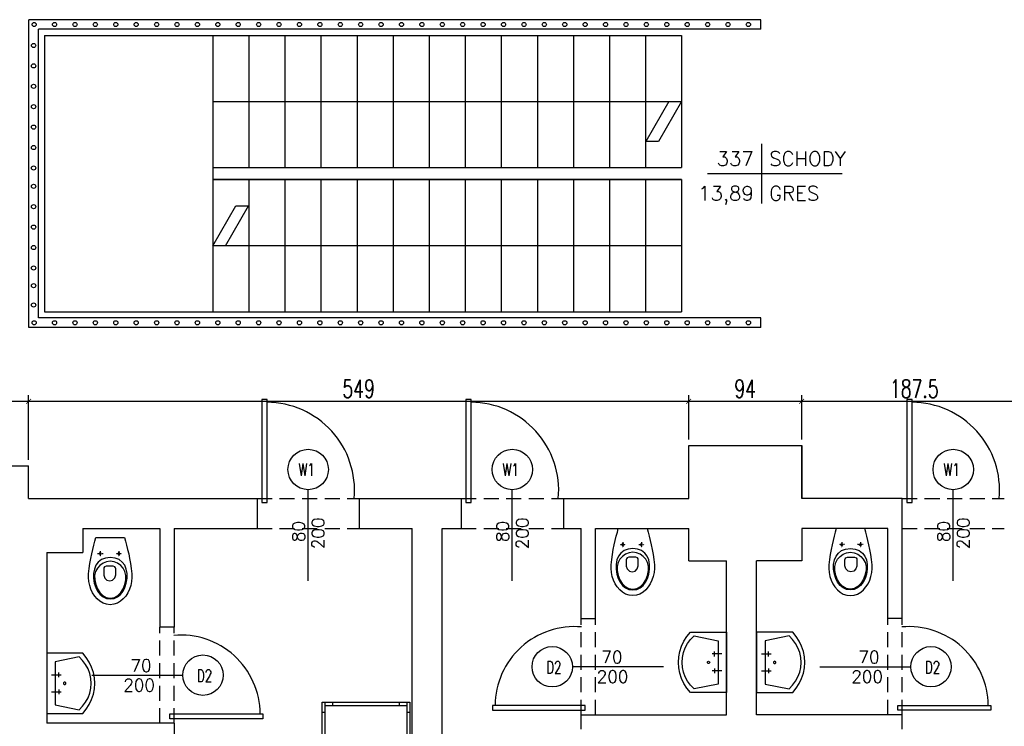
# Model space of a CAD drawing. Header units: millimetres. Extents: x 50026 to 146998, y 1038179 to 1573505.
# Tile 74 of 122: x 59942 to 60761, y 1046743 to 1047331. Entities that reach past the tile are written whole.
import ezdxf
from ezdxf.enums import TextEntityAlignment as Align

# ---------------------------------------------------------------- set-up
doc = ezdxf.new("R2010")
doc.units = ezdxf.units.MM
doc.header["$LTSCALE"] = 0.025
doc.linetypes.add('DASHDOT', pattern=[25.4, 12.7, -6.35, 0, -6.35])
doc.linetypes.add('HIDDEN', pattern=[0.375, 0.25, -0.125])
for name, color, linetype in [('2D-MEBLE', 3, 'Continuous'), ('2D-WYMIARY', 2, 'Continuous'), ('kraty', 5, 'Continuous'), ('opis pomieszczen', 2, 'Continuous'), ('Przybory sanit', 3, 'Continuous'), ('schody', 2, 'Continuous'), ('SCIANY', 5, 'Continuous'), ('szrafy', 8, 'Continuous'), ('zA_DRZWI', 7, 'Continuous'), ('zA_DRZWI OPISY', 7, 'Continuous'), ('ściany', 5, 'Continuous')]:
    doc.layers.add(name, color=color, linetype=linetype)
doc.styles.add('ROMANS', font='romans.shx', dxfattribs={"width": 0.7})
doc.styles.add('STYLE1', font='romans.shx', dxfattribs={"height": 10})
doc.dimstyles.new('SIL', dxfattribs={"dimtxt": 15, "dimasz": 4, "dimexe": 5, "dimexo": 5, "dimgap": 3, "dimtad": 1, "dimdec": 4, "dimrnd": 0.5, "dimdsep": 46, "dimtxsty": 'ROMANS', "dimblk1": 'ARCHTICK', "dimblk2": 'ARCHTICK', "dimsah": 1, "dimcen": 5, "dimdle": 5, "dimclrd": 1, "dimclre": 1, "dimclrt": 2, "dimadec": 1, "dimazin": 0, "dimtfac": 0.013333, "dimtdec": 4, "dimtix": 1, "dimtmove": 0, "dimatfit": 3, "dimldrblk": 'ARCHTICK', "dimfxl": 0, "dimtolj": 1, "dimtzin": 0, "dimarcsym": 0})

# ---------------------------------------------------------------- blocks, each defined once
blk = doc.blocks.new('UMYW')
at = {"layer": 'Przybory sanit'}
for points in [[(0, 23.06, 0), (0, 23.06, 0), (0, 23.06, 0), (0, 23.06, 0), (0, 23.06, 0), (0, 23.06, 0), (0, 23.06, 0), (0, 23.06, 0), (0, 23.06, 0), (0, 23.06, 0), (0, 23.06, 0), (0, 23.06, 0), (0, 23.06, 0), (0, 23.06, 0), (0, 23.06, 0), (0, 23.06, 0), (0, 23.06, 0), (0, 23.06, 0), (0, 23.06, 0), (0, -26.94, 0), (30, -26.94, 0)], [(30, 23.06, 0), (0, 23.06, 0)], [(27, 20.06, 0), (7, 16.06, 0)], [(27, -23.94, 0), (29.92, -20.99, 0), (32.4, -17.66, 0), (34.38, -14.02, 0), (35.83, -10.13, 0), (36.71, -6.07, 0), (37, -1.94, 0), (36.71, 2.2, 0), (35.83, 6.26, 0), (34.38, 10.15, 0), (32.4, 13.79, 0), (29.92, 17.12, 0), (27, 20.06, 0)], [(30, -26.94, 0), (32.95, -23.41, 0), (35.43, -19.55, 0), (37.41, -15.4, 0), (38.84, -11.03, 0), (39.71, -6.52, 0), (40, -1.94, 0), (39.71, 2.65, 0), (38.84, 7.16, 0), (37.41, 11.53, 0), (35.43, 15.68, 0), (32.95, 19.54, 0), (30, 23.06, 0)], [(7, 16.06, 0), (7, -19.94, 0), (27, -23.94, 0)], [(4, 5.06, 0), (12, 5.06, 0)], [(10, 3.06, 0), (10, 7.06, 0)], [(10, -6.94, 0), (10, -10.94, 0)], [(16, -1.94, 0), (15.87, -1.44, 0), (15.5, -1.07, 0), (15, -0.94, 0), (14.5, -1.07, 0), (14.13, -1.44, 0), (14, -1.94, 0), (14.13, -2.44, 0), (14.5, -2.8, 0), (15, -2.94, 0), (15.5, -2.8, 0), (15.87, -2.44, 0), (16, -1.94, 0), (16, -1.94, 0)], [(4, -8.94, 0), (12, -8.94, 0)]]:
    blk.add_polyline3d(points, dxfattribs=at)
blk = doc.blocks.new('kibel1')
at = {"layer": 'Przybory sanit', "color": 3, "linetype": 'Continuous'}
for points in [[(0, -12.02), (3.1, -12.82), (6.4, -13.66), (9.89, -14.52), (13.58, -15.36), (17.45, -16.15), (21.52, -16.87), (25.76, -17.48), (30.18, -17.96), (33.38, -18.04), (36.63, -17.72), (39.86, -17.04), (43, -16), (45.96, -14.61), (48.67, -12.9), (51.06, -10.88), (53.05, -8.56), (54.57, -5.97), (55.53, -3.11), (55.87, 0), (55.53, 3.11), (54.57, 5.97), (53.05, 8.56), (51.06, 10.88), (48.67, 12.9), (45.96, 14.61), (43, 16), (39.86, 17.04), (36.63, 17.72), (33.38, 18.04), (30.18, 17.96), (25.76, 17.48), (21.52, 16.87), (17.45, 16.15), (13.58, 15.36), (9.89, 14.52), (6.4, 13.66), (3.1, 12.82), (0, 12.02)], [(13.42, 7.49), (13.4, 7.49), (13.39, 7.49), (13.37, 7.5), (13.36, 7.5), (13.34, 7.5), (13.33, 7.5), (13.31, 7.5), (13.3, 7.5), (13.29, 7.51), (13.27, 7.51), (13.26, 7.51), (13.24, 7.52), (13.23, 7.52), (13.21, 7.52), (13.2, 7.53), (13.18, 7.53), (13.17, 7.54), (13.16, 7.54), (13.14, 7.55), (13.13, 7.55), (13.11, 7.56), (13.1, 7.57), (13.09, 7.57), (13.07, 7.58), (13.06, 7.59), (13.05, 7.59), (13.04, 7.6), (13.02, 7.61), (13.01, 7.62), (13, 7.62), (12.99, 7.63), (12.97, 7.64), (12.96, 7.65), (12.95, 7.66), (12.94, 7.67), (12.93, 7.68), (12.92, 7.69), (12.9, 7.7), (12.89, 7.71), (12.88, 7.72), (12.87, 7.73), (12.86, 7.74), (12.85, 7.75), (12.84, 7.77), (12.83, 7.78), (12.83, 7.79), (12.82, 7.8), (12.81, 7.81), (12.8, 7.83), (12.79, 7.84), (12.78, 7.85), (12.78, 7.86), (12.77, 7.88), (12.76, 7.89), (12.75, 7.9), (12.75, 7.92), (12.74, 7.93), (12.74, 7.94), (12.73, 7.96), (12.72, 7.97), (12.72, 7.98), (12.71, 8), (12.71, 8.01), (12.7, 8.03), (12.7, 8.04), (12.7, 8.06), (12.69, 8.07), (12.69, 8.09), (12.69, 8.1), (12.68, 8.11), (12.68, 8.13), (12.68, 8.14), (12.68, 8.16), (12.68, 8.17), (12.68, 8.19), (12.67, 8.2), (12.67, 8.22), (12.67, 8.23), (12.67, 8.25), (12.67, 8.26), (12.68, 8.28), (12.68, 8.29), (12.68, 8.31), (12.68, 8.32), (12.68, 8.34), (12.68, 8.35), (12.69, 8.37), (12.69, 8.38), (12.69, 8.4), (12.69, 8.41), (12.7, 8.43), (12.7, 8.44), (12.71, 8.45), (12.71, 8.47), (12.72, 8.48), (12.72, 8.5), (12.73, 8.51), (12.73, 8.52), (12.74, 8.54), (12.74, 8.55), (12.75, 8.57), (12.76, 8.58), (12.76, 8.59), (12.77, 8.61), (12.78, 8.62), (12.79, 8.63), (12.79, 8.64), (12.8, 8.66), (12.81, 8.67), (12.82, 8.68), (12.83, 8.69), (12.84, 8.7), (12.85, 8.72), (12.86, 8.73), (12.87, 8.74), (12.88, 8.75), (12.89, 8.76), (12.9, 8.77), (12.91, 8.78), (12.92, 8.79), (12.93, 8.8), (12.94, 8.81), (12.95, 8.82), (12.97, 8.83), (12.98, 8.84), (12.99, 8.85), (13, 8.86), (13.01, 8.86), (13.03, 8.87), (13.04, 8.88), (13.05, 8.89), (13.07, 8.89), (13.08, 8.9), (13.09, 8.91), (13.11, 8.91), (13.12, 8.92), (13.13, 8.93), (13.15, 8.93), (13.16, 8.94), (13.18, 8.94), (13.19, 8.95), (13.2, 8.95), (13.22, 8.95), (13.23, 8.96), (13.25, 8.96), (13.26, 8.97), (13.28, 8.97), (13.29, 8.97), (13.31, 8.97), (13.32, 8.98), (13.34, 8.98), (13.35, 8.98), (13.37, 8.98), (13.38, 8.98), (13.39, 8.98), (13.41, 8.98), (13.42, 8.98), (13.44, 8.98), (13.45, 8.98), (13.47, 8.98), (13.48, 8.98), (13.5, 8.98), (13.51, 8.98), (13.53, 8.97), (13.54, 8.97), (13.56, 8.97), (13.57, 8.97), (13.59, 8.96), (13.6, 8.96), (13.62, 8.96), (13.63, 8.95), (13.65, 8.95), (13.66, 8.94), (13.67, 8.94), (13.69, 8.93), (13.7, 8.93), (13.72, 8.92), (13.73, 8.91), (13.74, 8.91), (13.76, 8.9), (13.77, 8.89), (13.78, 8.89), (13.79, 8.88), (13.81, 8.87), (13.82, 8.86), (13.83, 8.86), (13.85, 8.85), (13.86, 8.84), (13.87, 8.83), (13.88, 8.82), (13.89, 8.81), (13.9, 8.8), (13.92, 8.79), (13.93, 8.78), (13.94, 8.77), (13.95, 8.76), (13.96, 8.75), (13.97, 8.74), (13.98, 8.73), (13.99, 8.72), (14, 8.71), (14.01, 8.69), (14.02, 8.68), (14.02, 8.67), (14.03, 8.66), (14.04, 8.65), (14.05, 8.63), (14.06, 8.62), (14.06, 8.61), (14.07, 8.59), (14.08, 8.58), (14.09, 8.57), (14.09, 8.55), (14.1, 8.54), (14.1, 8.53), (14.11, 8.51), (14.12, 8.5), (14.12, 8.48), (14.13, 8.47), (14.13, 8.46), (14.13, 8.44), (14.14, 8.43), (14.14, 8.41), (14.14, 8.4), (14.15, 8.38), (14.15, 8.37), (14.15, 8.35), (14.16, 8.34), (14.16, 8.32), (14.16, 8.31), (14.16, 8.3), (14.16, 8.28), (14.16, 8.27), (14.16, 8.25), (14.16, 8.24), (14.16, 8.22), (14.16, 8.21), (14.16, 8.19), (14.16, 8.18), (14.16, 8.16), (14.16, 8.15), (14.15, 8.13), (14.15, 8.12), (14.15, 8.1), (14.15, 8.09), (14.14, 8.07), (14.14, 8.06), (14.14, 8.04), (14.13, 8.03), (14.13, 8.01), (14.12, 8), (14.12, 7.99), (14.11, 7.97), (14.11, 7.96), (14.1, 7.94), (14.1, 7.93), (14.09, 7.92), (14.08, 7.9), (14.08, 7.89), (14.07, 7.88), (14.06, 7.86), (14.05, 7.85), (14.05, 7.84), (14.04, 7.83), (14.03, 7.81), (14.02, 7.8), (14.01, 7.79), (14, 7.78), (13.99, 7.77), (13.98, 7.76), (13.97, 7.74), (13.96, 7.73), (13.95, 7.72), (13.94, 7.71), (13.93, 7.7), (13.92, 7.69), (13.91, 7.68), (13.9, 7.67), (13.89, 7.66), (13.88, 7.65), (13.86, 7.64), (13.85, 7.63), (13.84, 7.63), (13.83, 7.62), (13.82, 7.61), (13.8, 7.6), (13.79, 7.59), (13.78, 7.59), (13.76, 7.58), (13.75, 7.57), (13.74, 7.57), (13.72, 7.56), (13.71, 7.55), (13.7, 7.55), (13.68, 7.54), (13.67, 7.54), (13.65, 7.53), (13.64, 7.53), (13.63, 7.52), (13.61, 7.52), (13.6, 7.52), (13.58, 7.51), (13.57, 7.51), (13.55, 7.51), (13.54, 7.5), (13.52, 7.5), (13.51, 7.5), (13.49, 7.5), (13.48, 7.5), (13.46, 7.5), (13.45, 7.49), (13.43, 7.49), (13.42, 7.49)], [(16.56, -0.08), (17.1, 3.92), (18.41, 7.25), (20.42, 9.9), (23.05, 11.88), (26.23, 13.2), (29.87, 13.85), (33.91, 13.84), (37.92, 13.22), (41.57, 12.09), (44.77, 10.49), (47.42, 8.44), (49.43, 5.97), (50.71, 3.13), (51.15, -0.08), (50.71, -3.29), (49.43, -6.15), (47.42, -8.62), (44.77, -10.67), (41.57, -12.27), (37.92, -13.39), (33.91, -14), (29.87, -14.01), (26.23, -13.35), (23.05, -12.04), (20.42, -10.05), (18.41, -7.4), (17.1, -4.07)], [(50.35, -0.08), (49.81, -3.46), (48.27, -6.4), (45.88, -8.86), (42.79, -10.81), (39.14, -12.22), (35.09, -13.07), (31.6, -13.1), (28.39, -12.3), (25.55, -10.8), (23.19, -8.71), (21.38, -6.14), (20.23, -3.22), (19.83, -0.08), (20.23, 3.07), (21.38, 5.99), (23.19, 8.55), (25.55, 10.65), (28.39, 12.15), (31.6, 12.95), (35.09, 12.92), (39.14, 12.07), (42.79, 10.66), (45.88, 8.71), (48.27, 6.24), (49.81, 3.31)], [(23.94, 0.63), (23.94, 3.3), (24.33, 4.65), (25.17, 5.23), (26.01, 5.35), (31.23, 5.38), (33.7, 4.59), (35.49, 2.72), (36.18, 0.42), (35.48, -1.9), (33.67, -3.79), (31.19, -4.57), (26.01, -4.57), (25.17, -4.45), (24.33, -3.87), (23.94, -2.52)], [(13.42, -7.96), (13.4, -7.96), (13.39, -7.96), (13.37, -7.96), (13.36, -7.96), (13.34, -7.95), (13.33, -7.95), (13.31, -7.95), (13.3, -7.95), (13.29, -7.95), (13.27, -7.94), (13.26, -7.94), (13.24, -7.94), (13.23, -7.93), (13.21, -7.93), (13.2, -7.93), (13.18, -7.92), (13.17, -7.92), (13.16, -7.91), (13.14, -7.91), (13.13, -7.9), (13.11, -7.89), (13.1, -7.89), (13.09, -7.88), (13.07, -7.87), (13.06, -7.87), (13.05, -7.86), (13.04, -7.85), (13.02, -7.84), (13.01, -7.84), (13, -7.83), (12.99, -7.82), (12.97, -7.81), (12.96, -7.8), (12.95, -7.79), (12.94, -7.78), (12.93, -7.77), (12.92, -7.76), (12.9, -7.75), (12.89, -7.74), (12.88, -7.73), (12.87, -7.72), (12.86, -7.71), (12.85, -7.7), (12.84, -7.69), (12.83, -7.68), (12.83, -7.66), (12.82, -7.65), (12.81, -7.64), (12.8, -7.63), (12.79, -7.61), (12.78, -7.6), (12.78, -7.59), (12.77, -7.58), (12.76, -7.56), (12.75, -7.55), (12.75, -7.54), (12.74, -7.52), (12.74, -7.51), (12.73, -7.5), (12.72, -7.48), (12.72, -7.47), (12.71, -7.45), (12.71, -7.44), (12.7, -7.43), (12.7, -7.41), (12.7, -7.4), (12.69, -7.38), (12.69, -7.37), (12.69, -7.35), (12.68, -7.34), (12.68, -7.32), (12.68, -7.31), (12.68, -7.29), (12.68, -7.28), (12.68, -7.26), (12.67, -7.25), (12.67, -7.23), (12.67, -7.22), (12.67, -7.2), (12.67, -7.19), (12.68, -7.17), (12.68, -7.16), (12.68, -7.14), (12.68, -7.13), (12.68, -7.11), (12.68, -7.1), (12.69, -7.09), (12.69, -7.07), (12.69, -7.06), (12.69, -7.04), (12.7, -7.03), (12.7, -7.01), (12.71, -7), (12.71, -6.98), (12.72, -6.97), (12.72, -6.96), (12.73, -6.94), (12.73, -6.93), (12.74, -6.91), (12.74, -6.9), (12.75, -6.89), (12.76, -6.87), (12.76, -6.86), (12.77, -6.85), (12.78, -6.83), (12.79, -6.82), (12.79, -6.81), (12.8, -6.8), (12.81, -6.78), (12.82, -6.77), (12.83, -6.76), (12.84, -6.75), (12.85, -6.74), (12.86, -6.73), (12.87, -6.71), (12.88, -6.7), (12.89, -6.69), (12.9, -6.68), (12.91, -6.67), (12.92, -6.66), (12.93, -6.65), (12.94, -6.64), (12.95, -6.63), (12.97, -6.62), (12.98, -6.61), (12.99, -6.61), (13, -6.6), (13.01, -6.59), (13.03, -6.58), (13.04, -6.57), (13.05, -6.57), (13.07, -6.56), (13.08, -6.55), (13.09, -6.55), (13.11, -6.54), (13.12, -6.53), (13.13, -6.53), (13.15, -6.52), (13.16, -6.52), (13.18, -6.51), (13.19, -6.51), (13.2, -6.5), (13.22, -6.5), (13.23, -6.49), (13.25, -6.49), (13.26, -6.49), (13.28, -6.48), (13.29, -6.48), (13.31, -6.48), (13.32, -6.48), (13.34, -6.47), (13.35, -6.47), (13.37, -6.47), (13.38, -6.47), (13.39, -6.47), (13.41, -6.47), (13.42, -6.47), (13.44, -6.47), (13.45, -6.47), (13.47, -6.47), (13.48, -6.47), (13.5, -6.47), (13.51, -6.48), (13.53, -6.48), (13.54, -6.48), (13.56, -6.48), (13.57, -6.49), (13.59, -6.49), (13.6, -6.49), (13.62, -6.5), (13.63, -6.5), (13.65, -6.51), (13.66, -6.51), (13.67, -6.52), (13.69, -6.52), (13.7, -6.53), (13.72, -6.53), (13.73, -6.54), (13.74, -6.54), (13.76, -6.55), (13.77, -6.56), (13.78, -6.57), (13.79, -6.57), (13.81, -6.58), (13.82, -6.59), (13.83, -6.6), (13.85, -6.6), (13.86, -6.61), (13.87, -6.62), (13.88, -6.63), (13.89, -6.64), (13.9, -6.65), (13.92, -6.66), (13.93, -6.67), (13.94, -6.68), (13.95, -6.69), (13.96, -6.7), (13.97, -6.71), (13.98, -6.72), (13.99, -6.74), (14, -6.75), (14.01, -6.76), (14.02, -6.77), (14.02, -6.78), (14.03, -6.8), (14.04, -6.81), (14.05, -6.82), (14.06, -6.83), (14.06, -6.85), (14.07, -6.86), (14.08, -6.87), (14.09, -6.89), (14.09, -6.9), (14.1, -6.91), (14.1, -6.93), (14.11, -6.94), (14.12, -6.95), (14.12, -6.97), (14.13, -6.98), (14.13, -7), (14.13, -7.01), (14.14, -7.03), (14.14, -7.04), (14.14, -7.05), (14.15, -7.07), (14.15, -7.08), (14.15, -7.1), (14.16, -7.11), (14.16, -7.13), (14.16, -7.14), (14.16, -7.16), (14.16, -7.17), (14.16, -7.19), (14.16, -7.2), (14.16, -7.22), (14.16, -7.23), (14.16, -7.25), (14.16, -7.26), (14.16, -7.28), (14.16, -7.29), (14.16, -7.31), (14.15, -7.32), (14.15, -7.34), (14.15, -7.35), (14.15, -7.37), (14.14, -7.38), (14.14, -7.39), (14.14, -7.41), (14.13, -7.42), (14.13, -7.44), (14.12, -7.45), (14.12, -7.47), (14.11, -7.48), (14.11, -7.49), (14.1, -7.51), (14.1, -7.52), (14.09, -7.53), (14.08, -7.55), (14.08, -7.56), (14.07, -7.57), (14.06, -7.59), (14.05, -7.6), (14.05, -7.61), (14.04, -7.63), (14.03, -7.64), (14.02, -7.65), (14.01, -7.66), (14, -7.67), (13.99, -7.69), (13.98, -7.7), (13.97, -7.71), (13.96, -7.72), (13.95, -7.73), (13.94, -7.74), (13.93, -7.75), (13.92, -7.76), (13.91, -7.77), (13.9, -7.78), (13.89, -7.79), (13.88, -7.8), (13.86, -7.81), (13.85, -7.82), (13.84, -7.83), (13.83, -7.84), (13.82, -7.84), (13.8, -7.85), (13.79, -7.86), (13.78, -7.87), (13.76, -7.87), (13.75, -7.88), (13.74, -7.89), (13.72, -7.89), (13.71, -7.9), (13.7, -7.9), (13.68, -7.91), (13.67, -7.92), (13.65, -7.92), (13.64, -7.92), (13.63, -7.93), (13.61, -7.93), (13.6, -7.94), (13.58, -7.94), (13.57, -7.94), (13.55, -7.95), (13.54, -7.95), (13.52, -7.95), (13.51, -7.95), (13.49, -7.95), (13.48, -7.96), (13.46, -7.96), (13.45, -7.96), (13.43, -7.96), (13.42, -7.96)]]:
    blk.add_lwpolyline(points, close=True, dxfattribs=at)
at = {"layer": 'Przybory sanit', "color": 3, "linetype": 'DASHDOT'}
for points in [[(11.3, 8.22), (15.9, 8.22)], [(13.44, 10.47), (13.44, 5.95)], [(11.3, -7.23), (15.9, -7.23)], [(13.44, -4.99), (13.44, -9.5)]]:
    blk.add_lwpolyline(points, dxfattribs=at)
at = {"layer": 'Przybory sanit', "color": 3, "linetype": 'Continuous'}
for points in [[(13.42, 7.49), (13.42, 7.49)], [(13.42, -7.96), (13.42, -7.96)]]:
    blk.add_lwpolyline(points, dxfattribs=at)
blk = doc.blocks.new('tabela-pow')
at = {"layer": '2D-WYMIARY', "ltscale": 10}
for p, q in [((0, 24.8), (0, -24.8)), ((-44.8, 0), (67.2, 0))]:
    blk.add_line(p, q, dxfattribs=at)
at = {"layer": '2D-WYMIARY', "ltscale": 10, "style": 'STYLE1', "width": 0.7}
for tag, p in [('NR', (-6.4, 6.4)), ('POW', (-6.4, -22.4))]:
    blk.add_attdef(tag, text='', height=16, rotation=360, dxfattribs=at).set_placement(p, align=Align.RIGHT)
for tag, p in [('NAZWA', (6.4, 6.4)), ('POSADZKA', (6.4, -22.4))]:
    blk.add_attdef(tag, p, '', height=16, rotation=360, dxfattribs=at)
blk = doc.blocks.new('łóżko')
at = {"layer": '2D-MEBLE', "color": 3}
for p, q in [((-113.91, 41.23), (81.09, 41.23)), ((-113.91, -28.77), (-113.91, 41.23)), ((-105.91, 38.73), (-105.91, 41.23)), ((73.09, 41.23), (73.09, 38.73)), ((81.09, 41.23), (81.09, -28.77)), ((-113.91, 38.73), (81.09, 38.73)), ((-113.91, 32.73), (-111.41, 32.73)), ((-111.41, -26.27), (-111.41, 38.73)), ((78.59, 38.73), (78.59, -26.27)), ((78.59, 32.73), (81.09, 32.73)), ((-63.84, -1.27), (-49.4, -1.27)), ((-49.4, -8.77), (-49.4, -1.27)), ((-111.41, -20.27), (-113.91, -20.27)), ((81.09, -20.27), (78.59, -20.27)), ((81.09, -26.27), (-113.91, -26.27)), ((81.09, -28.77), (-113.91, -28.77)), ((-105.91, -28.77), (-105.91, -26.27)), ((34.09, -26.27), (34.09, -28.77)), ((73.09, -26.27), (73.09, -28.77))]:
    blk.add_line(p, q, dxfattribs=at)
at = {"layer": '2D-MEBLE', "color": 3, "linetype": 'Continuous'}
blk.add_line((-45.87, -20.12), (-75.41, 2.41), dxfattribs=at)
for centre, start, end in [((-63.84, 18.73), 90, 270), ((-29.4, -8.77), 180, 241.04498)]:
    blk.add_arc(centre, 20, start, end, dxfattribs=at)
blk = doc.blocks.new('_ArchTick')
at = {"color": 0, "linetype": 'ByBlock', "const_width": 0.15}
blk.add_lwpolyline([(-0.5, -0.5), (0.5, 0.5)], dxfattribs=at)
blk = doc.blocks.new('*D313')
at = {"layer": 'Defpoints', "color": 0}
for p in [(59949.27, 1047013.4), (59876.27, 1046959.7), (59949.27, 1046959.7)]:
    blk.add_point(p, dxfattribs=at)
at = {"layer": 'szrafy', "color": 1, "lineweight": -2}
for p, q in [((59871.27, 1047013.4), (59954.27, 1047013.4)), ((59876.27, 1046964.7), (59876.27, 1047018.4)), ((59949.27, 1046964.7), (59949.27, 1047018.4))]:
    blk.add_line(p, q, dxfattribs=at)
at = {"layer": 'szrafy', "color": 1, "lineweight": -2, "xscale": 4, "yscale": 4, "zscale": 4, "rotation": 180}
blk.add_blockref('_ArchTick', (59876.27, 1047013.4), dxfattribs=at)
at = {"layer": 'szrafy', "color": 1, "lineweight": -2, "xscale": 4, "yscale": 4, "zscale": 4}
blk.add_blockref('_ArchTick', (59949.27, 1047013.4), dxfattribs=at)
at = {"layer": 'szrafy', "color": 2, "insert": (59912.77, 1047023.9), "char_height": 15, "attachment_point": 5, "style": 'ROMANS'}
blk.add_mtext('\\A1;73', dxfattribs=at)
blk = doc.blocks.new('*D314')
at = {"layer": 'Defpoints', "color": 0}
for p in [(60498.27, 1047013.4), (60498.27, 1046976.7), (59949.27, 1046959.7)]:
    blk.add_point(p, dxfattribs=at)
at = {"layer": 'szrafy', "color": 1, "lineweight": -2}
for p, q in [((59944.27, 1047013.4), (60503.27, 1047013.4)), ((59949.27, 1046964.7), (59949.27, 1047018.4)), ((60498.27, 1046981.7), (60498.27, 1047018.4))]:
    blk.add_line(p, q, dxfattribs=at)
at = {"layer": 'szrafy', "color": 1, "lineweight": -2, "xscale": 4, "yscale": 4, "zscale": 4, "rotation": 180}
blk.add_blockref('_ArchTick', (59949.27, 1047013.4), dxfattribs=at)
at = {"layer": 'szrafy', "color": 1, "lineweight": -2, "xscale": 4, "yscale": 4, "zscale": 4}
blk.add_blockref('_ArchTick', (60498.27, 1047013.4), dxfattribs=at)
at = {"layer": 'szrafy', "color": 2, "insert": (60223.77, 1047023.9), "char_height": 15, "attachment_point": 5, "style": 'ROMANS'}
blk.add_mtext('\\A1;549', dxfattribs=at)
blk = doc.blocks.new('*D315')
at = {"layer": 'Defpoints', "color": 0}
for p in [(60592.27, 1047013.4), (60498.27, 1046976.7), (60592.27, 1046976.7)]:
    blk.add_point(p, dxfattribs=at)
at = {"layer": 'szrafy', "color": 1, "lineweight": -2}
for p, q in [((60493.27, 1047013.4), (60597.27, 1047013.4)), ((60498.27, 1046981.7), (60498.27, 1047018.4)), ((60592.27, 1046981.7), (60592.27, 1047018.4))]:
    blk.add_line(p, q, dxfattribs=at)
at = {"layer": 'szrafy', "color": 1, "lineweight": -2, "xscale": 4, "yscale": 4, "zscale": 4, "rotation": 180}
blk.add_blockref('_ArchTick', (60498.27, 1047013.4), dxfattribs=at)
at = {"layer": 'szrafy', "color": 1, "lineweight": -2, "xscale": 4, "yscale": 4, "zscale": 4}
blk.add_blockref('_ArchTick', (60592.27, 1047013.4), dxfattribs=at)
at = {"layer": 'szrafy', "color": 2, "insert": (60545.27, 1047023.9), "char_height": 15, "attachment_point": 5, "style": 'ROMANS'}
blk.add_mtext('\\A1;94', dxfattribs=at)
blk = doc.blocks.new('*D316')
at = {"layer": 'Defpoints', "color": 0}
for p in [(60779.6, 1047013.4), (60592.27, 1046976.7), (60779.6, 1046932.7)]:
    blk.add_point(p, dxfattribs=at)
at = {"layer": 'szrafy', "color": 1, "lineweight": -2}
for p, q in [((60587.27, 1047013.4), (60784.6, 1047013.4)), ((60592.27, 1046981.7), (60592.27, 1047018.4)), ((60779.6, 1046937.7), (60779.6, 1047018.4))]:
    blk.add_line(p, q, dxfattribs=at)
at = {"layer": 'szrafy', "color": 1, "lineweight": -2, "xscale": 4, "yscale": 4, "zscale": 4, "rotation": 180}
blk.add_blockref('_ArchTick', (60592.27, 1047013.4), dxfattribs=at)
at = {"layer": 'szrafy', "color": 1, "lineweight": -2, "xscale": 4, "yscale": 4, "zscale": 4}
blk.add_blockref('_ArchTick', (60779.6, 1047013.4), dxfattribs=at)
at = {"layer": 'szrafy', "color": 2, "insert": (60685.94, 1047023.9), "char_height": 15, "attachment_point": 5, "style": 'ROMANS'}
blk.add_mtext('\\A1;187.5', dxfattribs=at)

msp = doc.modelspace()

# ---------------------------------------------------------------- linework, layer by layer
at = {"layer": 'kraty', "color": 2}
for p, q in [((60277.43953, 1047330.69735), (59949.39326, 1047330.69735)), ((59949.39326, 1047074.69735), (59949.39326, 1047330.69735)), ((60558.27224, 1047330.69735), (60277.43953, 1047330.69735)), ((60558.27224, 1047322.69735), (60558.27224, 1047330.69735)), ((60558.27224, 1047322.69735), (59957.39326, 1047322.69735)), ((59957.39326, 1047082.69735), (59957.39326, 1047322.69735)), ((60492.39326, 1047197.69735), (60102.39326, 1047197.69735)), ((60558.27224, 1047082.69735), (59957.39326, 1047082.69735)), ((60558.27224, 1047074.69735), (60558.27224, 1047082.69735)), ((60558.27224, 1047074.69735), (59949.39326, 1047074.69735))]:
    msp.add_line(p, q, dxfattribs=at)
at = {"layer": 'kraty', "color": 7}
for centre in [(59953.85621, 1047326.69735), (59970.83057, 1047326.69735), (59987.80492, 1047326.69735), (60004.77928, 1047326.69735), (60021.75363, 1047326.69735), (60038.72798, 1047326.69735), (60055.70234, 1047326.69735), (60072.67669, 1047326.69735), (60089.65105, 1047326.69735), (60106.6254, 1047326.69735), (60123.59975, 1047326.69735), (60140.57411, 1047326.69735), (60157.54846, 1047326.69735), (60174.52281, 1047326.69735), (60191.49717, 1047326.69735), (60208.47152, 1047326.69735), (60225.44588, 1047326.69735), (60242.42023, 1047326.69735), (60259.39458, 1047326.69735), (60276.36894, 1047326.69735), (60293.34329, 1047326.69735), (60310.31765, 1047326.69735), (60327.292, 1047326.69735), (60344.26635, 1047326.69735), (60361.24071, 1047326.69735), (60378.21506, 1047326.69735), (60395.18942, 1047326.69735), (60412.16377, 1047326.69735), (60429.13812, 1047326.69735), (60446.11248, 1047326.69735), (60463.08683, 1047326.69735), (60480.06118, 1047326.69735), (60497.03554, 1047326.69735), (60514.00989, 1047326.69735), (60530.98425, 1047326.69735), (60547.9586, 1047326.69735), (59953.39326, 1047309.26005), (59953.39326, 1047292.28569), (59953.39326, 1047275.31134), (59953.39326, 1047258.33699), (59953.39326, 1047241.36263), (59953.39326, 1047224.38828), (59953.39326, 1047207.41392), (59953.39326, 1047192.17904), (59953.39326, 1047175.20469), (59953.39326, 1047158.23033), (59953.39326, 1047141.25598), (59953.39326, 1047124.28163), (59953.39326, 1047109.59274), (59953.39326, 1047093.43512), (59953.85621, 1047078.69735), (59970.83057, 1047078.69735), (59987.80492, 1047078.69735), (60004.77928, 1047078.69735), (60021.75363, 1047078.69735), (60038.72798, 1047078.69735), (60055.70234, 1047078.69735), (60072.67669, 1047078.69735), (60089.65105, 1047078.69735), (60106.6254, 1047078.69735), (60123.59975, 1047078.69735), (60140.57411, 1047078.69735), (60157.54846, 1047078.69735), (60174.52281, 1047078.69735), (60191.49717, 1047078.69735), (60208.47152, 1047078.69735), (60225.44588, 1047078.69735), (60242.42023, 1047078.69735), (60259.39458, 1047078.69735), (60276.36894, 1047078.69735), (60293.34329, 1047078.69735), (60310.31765, 1047078.69735), (60327.292, 1047078.69735), (60344.26635, 1047078.69735), (60361.24071, 1047078.69735), (60378.21506, 1047078.69735), (60395.18942, 1047078.69735), (60412.16377, 1047078.69735), (60429.13812, 1047078.69735), (60446.11248, 1047078.69735), (60463.08683, 1047078.69735), (60480.06118, 1047078.69735), (60497.03554, 1047078.69735), (60514.00989, 1047078.69735), (60530.98425, 1047078.69735), (60547.9586, 1047078.69735)]:
    msp.add_circle(centre, 1.73947, dxfattribs=at)
at = {"layer": 'schody'}
for p, q in [((59962.39326, 1047317.69735), (59962.39326, 1047087.69735)), ((59962.39326, 1047317.69735), (60492.39326, 1047317.69735)), ((60102.39326, 1047317.69735), (60102.39326, 1047087.69735)), ((60132.39326, 1047317.69735), (60132.39326, 1047207.69735)), ((60162.39326, 1047317.69735), (60162.39326, 1047207.69735)), ((60192.39326, 1047317.69735), (60192.39326, 1047207.69735)), ((60222.39326, 1047317.69735), (60222.39326, 1047207.69735)), ((60252.39326, 1047317.69735), (60252.39326, 1047207.69735)), ((60282.39326, 1047317.69735), (60282.39326, 1047207.69735)), ((60312.39326, 1047317.69735), (60312.39326, 1047207.69735)), ((60342.39326, 1047317.69735), (60342.39326, 1047207.69735)), ((60372.39326, 1047317.69735), (60372.39326, 1047207.69735)), ((60402.39326, 1047317.69735), (60402.39326, 1047207.69735)), ((60432.39326, 1047317.69735), (60432.39326, 1047207.69735)), ((60462.39326, 1047317.69735), (60462.39326, 1047207.69735)), ((60492.39326, 1047317.69735), (60492.39326, 1047207.69735)), ((60222.39326, 1047281.03069), (60222.39326, 1047207.69735)), ((60102.39326, 1047207.69735), (60492.39326, 1047207.69735)), ((60102.39326, 1047197.69735), (60492.39326, 1047197.69735)), ((60132.39326, 1047197.69735), (60132.39326, 1047087.69735)), ((60162.39326, 1047197.69735), (60162.39326, 1047087.69735)), ((60192.39326, 1047197.69735), (60192.39326, 1047087.69735)), ((60222.39326, 1047197.69735), (60222.39326, 1047087.69735)), ((60252.39326, 1047197.69735), (60252.39326, 1047087.69735)), ((60282.39326, 1047197.69735), (60282.39326, 1047087.69735)), ((60312.39326, 1047197.69735), (60312.39326, 1047087.69735)), ((60342.39326, 1047197.69735), (60342.39326, 1047087.69735)), ((60372.39326, 1047197.69735), (60372.39326, 1047087.69735)), ((60402.39326, 1047197.69735), (60402.39326, 1047087.69735)), ((60432.39326, 1047197.69735), (60432.39326, 1047087.69735)), ((60462.39326, 1047197.69735), (60462.39326, 1047087.69735)), ((60492.39326, 1047197.69735), (60492.39326, 1047087.69735)), ((59962.39326, 1047087.69735), (60492.39326, 1047087.69735))]:
    msp.add_line(p, q, dxfattribs=at)
at = {"layer": 'schody', "color": 7}
for p, q in [((60102.39326, 1047262.69735), (60492.39326, 1047262.69735)), ((60481.77009, 1047262.69735), (60462.65265, 1047229.35384)), ((60492.39326, 1047262.69735), (60473.27582, 1047229.35384)), ((60473.27582, 1047229.35384), (60462.39326, 1047229.35384)), ((60102.39326, 1047142.69735), (60121.5107, 1047176.04087)), ((60113.01643, 1047142.69735), (60132.13387, 1047176.04087)), ((60121.5107, 1047176.04087), (60132.39326, 1047176.04087)), ((60492.39326, 1047142.69735), (60102.39326, 1047142.69735))]:
    msp.add_line(p, q, dxfattribs=at)
at = {"layer": 'SCIANY', "color": 1, "linetype": 'HIDDEN', "ltscale": 2000}
for p, q in [((60139.27224, 1046932.69735), (60224.27224, 1046932.69735)), ((60309.05649, 1046932.69735), (60394.05649, 1046932.69735)), ((60675.80152, 1046932.69735), (60760.80152, 1046932.69735)), ((60139.27224, 1046907.69735), (60224.27224, 1046907.69735)), ((60309.05649, 1046907.69735), (60394.05649, 1046907.69735)), ((60675.80152, 1046907.69735), (60760.80152, 1046907.69735)), ((60408.80152, 1046752.69735), (60408.80152, 1046832.69735)), ((60420.80152, 1046752.69735), (60420.80152, 1046832.69735)), ((60663.80152, 1046752.69735), (60663.80152, 1046832.69735)), ((60675.80152, 1046752.69735), (60675.80152, 1046832.69735)), ((60058.27224, 1046745.69735), (60058.27224, 1046825.69735)), ((60070.27224, 1046745.69735), (60070.27224, 1046825.69735))]:
    msp.add_line(p, q, dxfattribs=at)
at = {"layer": 'zA_DRZWI', "color": 2, "linetype": 'Continuous'}
for points in [[(60143.11044, 1046929.24549), (60147.5537, 1046929.24549), (60147.5537, 1047014.93991), (60143.11044, 1047014.93991)], [(60312.89469, 1046929.24549), (60317.33795, 1046929.24549), (60317.33795, 1047014.93991), (60312.89469, 1047014.93991)], [(60679.63973, 1046929.24549), (60684.08298, 1046929.24549), (60684.08298, 1047014.93991), (60679.63973, 1047014.93991)], [(60412.25339, 1046756.53556), (60412.25339, 1046760.53449), (60335.12841, 1046760.53449), (60335.12841, 1046756.53556)], [(60672.34966, 1046756.53556), (60672.34966, 1046760.53449), (60749.47464, 1046760.53449), (60749.47464, 1046756.53556)], [(60066.82038, 1046749.53556), (60066.82038, 1046753.53449), (60143.94535, 1046753.53449), (60143.94535, 1046749.53556)]]:
    msp.add_lwpolyline(points, close=True, dxfattribs=at)
at = {"layer": 'zA_DRZWI', "color": 1, "linetype": 'Continuous', "ltscale": 15}
for centre, radius, start, end in [((60147.03993, 1046939.31435), 73.31954, 354.82208271, 89.59851272), ((60316.82418, 1046939.31435), 73.31954, 354.82208271, 89.59851272), ((60683.56922, 1046939.31435), 73.31954, 354.82208271, 89.59851272), ((60403.19141, 1046760.0721), 65.98759, 84.82208271, 179.59851272), ((60681.41163, 1046760.0721), 65.98759, 0.40148728, 95.17791729), ((60075.88235, 1046753.0721), 65.98759, 0.40148728, 95.17791729)]:
    msp.add_arc(centre, radius, start, end, dxfattribs=at)
at = {"layer": 'zA_DRZWI OPISY', "color": 7, "linetype": 'Continuous'}
for p, q in [((60181.77224, 1046864.13839), (60181.77224, 1046939.88724)), ((60351.55649, 1046864.13839), (60351.55649, 1046939.88724)), ((60718.30152, 1046864.13839), (60718.30152, 1046939.88724)), ((60477.36049, 1046792.69735), (60401.61164, 1046792.69735)), ((60607.24256, 1046792.69735), (60682.99141, 1046792.69735)), ((60001.71328, 1046785.69735), (60077.46213, 1046785.69735))]:
    msp.add_line(p, q, dxfattribs=at)
at = {"layer": 'zA_DRZWI OPISY', "color": 7}
for centre in [(60181.77224, 1046956.69412), (60351.55649, 1046956.69412), (60718.30152, 1046956.69412), (60384.80476, 1046792.69735), (60699.79828, 1046792.69735), (60094.269, 1046785.69735)]:
    msp.add_circle(centre, 16.80688, dxfattribs=at)
at = {"layer": 'ściany'}
for p, q in [((60498.27224, 1046976.69735), (60592.27224, 1046976.69735)), ((60498.27224, 1046932.69735), (60498.27224, 1046976.69735)), ((60592.27224, 1046976.69735), (60592.27224, 1046932.69735)), ((60592.27224, 1046932.69735), (60592.27224, 1046976.69735)), ((59876.27224, 1046959.69735), (59949.27224, 1046959.69735)), ((59949.27224, 1046932.69735), (59949.27224, 1046959.69735)), ((59949.27224, 1046932.69735), (60139.27224, 1046932.69735)), ((60139.27224, 1046932.69735), (60139.27224, 1046907.69735)), ((60224.27224, 1046932.69735), (60224.27224, 1046907.69735)), ((60224.27224, 1046932.69735), (60309.05649, 1046932.69735)), ((60309.05649, 1046932.69735), (60309.05649, 1046907.69735)), ((60394.05649, 1046932.69735), (60498.27224, 1046932.69735)), ((60394.05649, 1046932.69735), (60394.05649, 1046907.69735)), ((60675.80152, 1046932.69735), (60592.27224, 1046932.69735)), ((60675.80152, 1046907.69735), (60675.80152, 1046932.69735)), ((59994.27224, 1046907.69735), (60058.27224, 1046907.69735)), ((59994.27224, 1046907.69735), (59994.27224, 1046887.69735)), ((60058.27224, 1046907.69735), (60058.27224, 1046825.69735)), ((60070.27224, 1046907.69735), (60139.27224, 1046907.69735)), ((60070.27224, 1046907.69735), (60070.27224, 1046825.69735)), ((60224.27224, 1046907.69735), (60268.27224, 1046907.69735)), ((60268.27224, 1046344.69735), (60268.27224, 1046907.69735)), ((60293.27224, 1046907.69735), (60309.05649, 1046907.69735)), ((60293.27224, 1046344.69735), (60293.27224, 1046907.69735)), ((60394.05649, 1046907.69735), (60408.80152, 1046907.69735)), ((60408.80152, 1046832.69735), (60408.80152, 1046907.69735)), ((60420.80152, 1046907.69735), (60498.27224, 1046907.69735)), ((60420.80152, 1046832.69735), (60420.80152, 1046907.69735)), ((60498.27224, 1046880.69735), (60498.27224, 1046907.69735)), ((60592.27224, 1046907.69735), (60592.27224, 1046880.69735)), ((60663.80152, 1046907.69735), (60592.27224, 1046907.69735)), ((60663.80152, 1046832.69735), (60663.80152, 1046907.69735)), ((60675.80152, 1046907.69735), (60675.80152, 1046907.69735)), ((60675.80152, 1046832.69735), (60675.80152, 1046907.69735)), ((59964.27224, 1046887.69735), (59994.27224, 1046887.69735)), ((59964.27224, 1046887.69735), (59964.27224, 1046745.69735)), ((60498.27224, 1046880.69735), (60529.80152, 1046880.69735)), ((60529.80152, 1046752.69735), (60529.80152, 1046880.69735)), ((60554.80152, 1046752.69735), (60554.80152, 1046880.69735)), ((60592.27224, 1046880.69735), (60554.80152, 1046880.69735)), ((60408.80152, 1046832.69735), (60420.80152, 1046832.69735)), ((60675.80152, 1046832.69735), (60663.80152, 1046832.69735)), ((60070.27224, 1046825.69735), (60058.27224, 1046825.69735)), ((60408.80152, 1046752.69735), (60529.80152, 1046752.69735)), ((60408.80152, 1046740.69735), (60408.80152, 1046752.69735)), ((60675.80152, 1046752.69735), (60554.80152, 1046752.69735)), ((60675.80152, 1046740.69735), (60675.80152, 1046752.69735)), ((60070.27224, 1046745.69735), (59964.27224, 1046745.69735)), ((60070.27224, 1046745.69735), (60070.27224, 1046733.69735))]:
    msp.add_line(p, q, dxfattribs=at)

# ---------------------------------------------------------------- block references
at = {"layer": 'opis pomieszczen', "color": 2, "linetype": 'Continuous'}
ref = msp.add_blockref('tabela-pow', (60558.82501, 1047202.72196), dxfattribs=at)
ref.add_attrib('NAZWA', 'SCHODY', (60565.22501, 1047209.12196), dxfattribs={"layer": '2D-WYMIARY', "ltscale": 10, "height": 12, "rotation": 360, "style": 'ROMANS'})
ref.add_attrib('POSADZKA', 'GRES', (60565.22501, 1047180.32196), dxfattribs={"layer": '2D-WYMIARY', "ltscale": 10, "height": 12, "rotation": 360, "style": 'ROMANS'})
ref.add_attrib('NR', '337', dxfattribs={"layer": '2D-WYMIARY', "ltscale": 10, "height": 12, "rotation": 360, "style": 'ROMANS'}).set_placement((60552.42501, 1047209.12196), align=Align.RIGHT)
ref.add_attrib('POW', '13,89', dxfattribs={"layer": '2D-WYMIARY', "ltscale": 10, "height": 12, "rotation": 360, "style": 'ROMANS'}).set_placement((60552.42501, 1047180.32196), align=Align.RIGHT)
at = {"layer": 'Przybory sanit', "xscale": -1, "rotation": 90}
for p in [(60451.75075, 1046907.69735), (60017.11999, 1046900.1923)]:
    msp.add_blockref('kibel1', p, dxfattribs=at)
at = {"layer": 'Przybory sanit', "rotation": 270}
msp.add_blockref('kibel1', (60632.8523, 1046907.69735), dxfattribs=at)
at = {"layer": 'Przybory sanit', "color": 2, "linetype": 'Continuous', "xscale": -1}
msp.add_blockref('UMYW', (60529.80152, 1046798.28173), dxfattribs=at)
at = {"layer": 'Przybory sanit', "color": 2, "linetype": 'Continuous'}
for p in [(60554.80152, 1046798.28173), (59964.27224, 1046780.85326)]:
    msp.add_blockref('UMYW', p, dxfattribs=at)
at = {"layer": 'ściany', "color": 2, "xscale": 1.044999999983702, "yscale": 1.044999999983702, "zscale": 1.045, "rotation": 270}
msp.add_blockref('łóżko', (60223.38307, 1046644.16891), dxfattribs=at)

# ---------------------------------------------------------------- texts
at = {"layer": 'zA_DRZWI OPISY', "color": 7, "style": 'ROMANS', "width": 0.7}
for s, p in [('W1', (60173.6754, 1046951.56108)), ('W1', (60343.45965, 1046951.56108)), ('W1', (60710.20468, 1046951.56108)), ('D2', (60379.84289, 1046787.05854)), ('D2', (60694.83641, 1046787.05854)), ('D2', (60089.30713, 1046780.05854))]:
    msp.add_text(s, height=10.258067, dxfattribs=at).set_placement(p)
at = {"layer": 'zA_DRZWI OPISY', "color": 7, "style": 'ROMANS'}
for s, rotation, p in [('80', 90, (60178.87449, 1046896.32923)), ('200', 90, (60195.19959, 1046890.4088)), ('80', 90, (60348.65874, 1046896.32923)), ('200', 90, (60364.98384, 1046890.4088)), ('80', 90, (60715.40377, 1046896.32923)), ('200', 90, (60731.72888, 1046890.4088)), ('70', 360, (60425.63047, 1046795.59511)), ('200', 360, (60421.78131, 1046779.27))]:
    msp.add_text(s, height=10.258067, rotation=rotation, dxfattribs=at).set_placement(p)
for s, p in [('70', (60639.43339, 1046795.59511)), ('70', (60033.90411, 1046788.59511)), ('200', (60633.51297, 1046779.27)), ('200', (60027.98369, 1046772.27))]:
    msp.add_text(s, height=10.258067, dxfattribs=at).set_placement(p)

# ---------------------------------------------------------------- dimensions: what is measured, and where the dimension line sits
at = {"layer": 'szrafy', "color": 24}
for base, p1, p2, picture, middle in [((59949.27224, 1047013.40306), (59876.27224, 1046959.69735), (59949.27224, 1046959.69735), '*D313', (59912.77224, 1047023.90306)), ((60498.27224, 1047013.40306), (59949.27224, 1046959.69735), (60498.27224, 1046976.69735), '*D314', (60223.77224, 1047023.90306)), ((60592.27224, 1047013.40306), (60498.27224, 1046976.69735), (60592.27224, 1046976.69735), '*D315', (60545.27224, 1047023.90306)), ((60779.60418, 1047013.40306), (60592.27224, 1046976.69735), (60779.60418, 1046932.69735), '*D316', (60685.93821, 1047023.90306))]:
    dim = msp.add_linear_dim(base=base, p1=p1, p2=p2, dimstyle='SIL', override={"dimtmove": 1}, dxfattribs=at)
    dim.commit()
    dim.dimension.update_dxf_attribs({"geometry": picture, "text_midpoint": middle})

doc.saveas('drawing.dxf')
